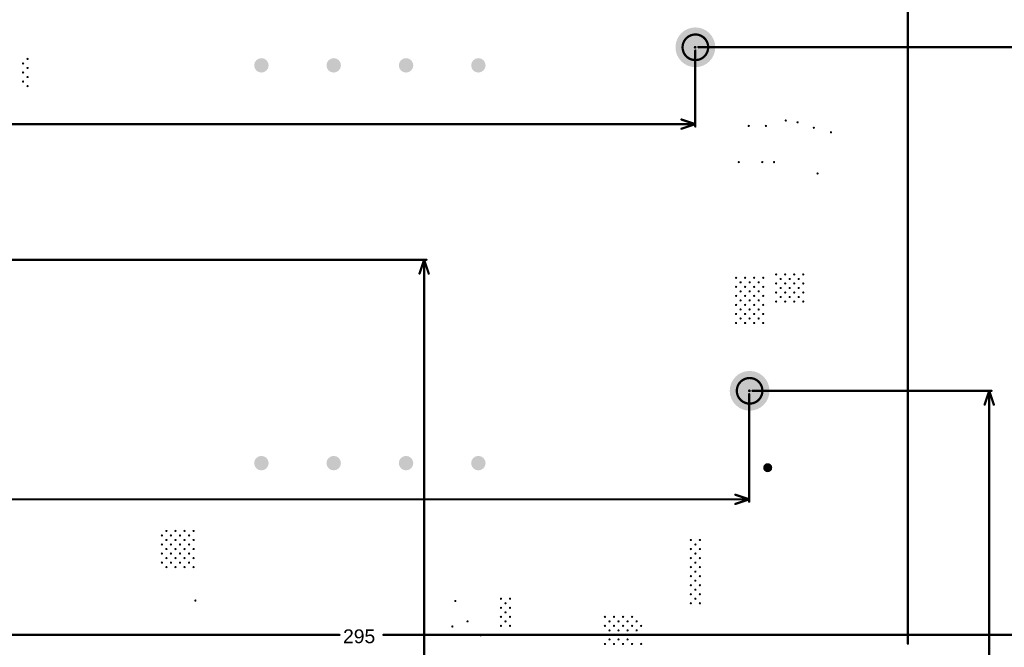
# Model space of a CAD drawing. Header units: inches. Extents: x -0.1 to 14.1, y -0.4 to 13.9.
# Tile 13 of 16: x 4.3 to 8.6, y 5.9 to 8.6. Entities that reach past the tile are written whole.
import ezdxf

# ---------------------------------------------------------------- set-up
doc = ezdxf.new("R2010")
doc.units = ezdxf.units.IN
doc.header["$MEASUREMENT"] = 0
for name, color, linetype in [('Mechanical32', 56, 'Continuous'), ('PadHoleLayer', 156, 'Continuous'), ('ViaHoleLayer', 16, 'Continuous')]:
    doc.layers.add(name, color=color, linetype=linetype)
doc.styles.add('Arial', font='txt', dxfattribs={"height": 0.2})

# ---------------------------------------------------------------- blocks, each defined once
blk = doc.blocks.new('FP_B32774X1305K000_RADIAL_MFG_49')
at = {"layer": 'PadHoleLayer'}
h = blk.add_hatch(color=156, dxfattribs=at)
edge = h.paths.add_edge_path()
edge.add_arc((-0.5413, 0), 0.0197, 0, 360)
h = blk.add_hatch(color=156, dxfattribs=at)
edge = h.paths.add_edge_path()
edge.add_arc((0.5413, 0), 0.0197, 0, 360)
blk = doc.blocks.new('FP_9774030960R_SPACER_MFG_B_535')
at = {"layer": 'PadHoleLayer'}
h = blk.add_hatch(color=156, dxfattribs=at)
edge = h.paths.add_edge_path()
edge.add_arc((0, 0), 0.0866, 0, 360)
blk = doc.blocks.new('FP_9774030960R_SPACER_MFG_B_537')
at = {"layer": 'PadHoleLayer'}
h = blk.add_hatch(color=156, dxfattribs=at)
edge = h.paths.add_edge_path()
edge.add_arc((0, 0), 0.0866, 0, 360)
blk = doc.blocks.new('FP_B181179_V0_D6938_PTH8_MFG_540')
at = {"layer": 'PadHoleLayer'}
h = blk.add_hatch(color=156, dxfattribs=at)
edge = h.paths.add_edge_path()
edge.add_arc((-0.8661, 0.4724), 0.0315, 0, 360)
h = blk.add_hatch(color=156, dxfattribs=at)
edge = h.paths.add_edge_path()
edge.add_arc((0.8661, 0.4724), 0.0315, 0, 360)
h = blk.add_hatch(color=156, dxfattribs=at)
edge = h.paths.add_edge_path()
edge.add_arc((-0.8661, 0.1575), 0.0315, 0, 360)
h = blk.add_hatch(color=156, dxfattribs=at)
edge = h.paths.add_edge_path()
edge.add_arc((0.8661, 0.1575), 0.0315, 0, 360)
h = blk.add_hatch(color=156, dxfattribs=at)
edge = h.paths.add_edge_path()
edge.add_arc((-0.8661, -0.1575), 0.0315, 0, 360)
h = blk.add_hatch(color=156, dxfattribs=at)
edge = h.paths.add_edge_path()
edge.add_arc((0.8661, -0.1575), 0.0315, 0, 360)
h = blk.add_hatch(color=156, dxfattribs=at)
edge = h.paths.add_edge_path()
edge.add_arc((-0.8661, -0.4724), 0.0315, 0, 360)
h = blk.add_hatch(color=156, dxfattribs=at)
edge = h.paths.add_edge_path()
edge.add_arc((0.8661, -0.4724), 0.0315, 0, 360)

msp = doc.modelspace()

# ---------------------------------------------------------------- hatches: boundary and pattern name
at = {"layer": 'ViaHoleLayer'}
h = msp.add_hatch(color=16, dxfattribs=at)
edge = h.paths.add_edge_path()
edge.add_arc((4.3362, 8.4531), 0.005, 0, 360)
h = msp.add_hatch(color=16, dxfattribs=at)
edge = h.paths.add_edge_path()
edge.add_arc((4.3165, 8.4334), 0.005, 0, 360)
h = msp.add_hatch(color=16, dxfattribs=at)
edge = h.paths.add_edge_path()
edge.add_arc((4.3362, 8.4138), 0.005, 0, 360)
h = msp.add_hatch(color=16, dxfattribs=at)
edge = h.paths.add_edge_path()
edge.add_arc((4.3165, 8.3941), 0.005, 0, 360)
h = msp.add_hatch(color=16, dxfattribs=at)
edge = h.paths.add_edge_path()
edge.add_arc((4.3362, 8.3744), 0.005, 0, 360)
h = msp.add_hatch(color=16, dxfattribs=at)
edge = h.paths.add_edge_path()
edge.add_arc((4.3165, 8.3547), 0.005, 0, 360)
h = msp.add_hatch(color=16, dxfattribs=at)
edge = h.paths.add_edge_path()
edge.add_arc((4.3362, 8.335), 0.005, 0, 360)
h = msp.add_hatch(color=16, dxfattribs=at)
edge = h.paths.add_edge_path()
edge.add_arc((7.6378, 8.185), 0.005, 0, 360)
h = msp.add_hatch(color=16, dxfattribs=at)
edge = h.paths.add_edge_path()
edge.add_arc((7.4764, 8.1614), 0.005, 0, 360)
h = msp.add_hatch(color=16, dxfattribs=at)
edge = h.paths.add_edge_path()
edge.add_arc((7.5512, 8.1614), 0.005, 0, 360)
h = msp.add_hatch(color=16, dxfattribs=at)
edge = h.paths.add_edge_path()
edge.add_arc((7.689, 8.1772), 0.005, 0, 360)
h = msp.add_hatch(color=16, dxfattribs=at)
edge = h.paths.add_edge_path()
edge.add_arc((7.7598, 8.1535), 0.005, 0, 360)
h = msp.add_hatch(color=16, dxfattribs=at)
edge = h.paths.add_edge_path()
edge.add_arc((7.8346, 8.1339), 0.005, 0, 360)
h = msp.add_hatch(color=16, dxfattribs=at)
edge = h.paths.add_edge_path()
edge.add_arc((7.4331, 8.0039), 0.005, 0, 360)
h = msp.add_hatch(color=16, dxfattribs=at)
edge = h.paths.add_edge_path()
edge.add_arc((7.5354, 8.0039), 0.005, 0, 360)
h = msp.add_hatch(color=16, dxfattribs=at)
edge = h.paths.add_edge_path()
edge.add_arc((7.5866, 8.0039), 0.005, 0, 360)
h = msp.add_hatch(color=16, dxfattribs=at)
edge = h.paths.add_edge_path()
edge.add_arc((7.7763, 7.9543), 0.005, 0, 360)
h = msp.add_hatch(color=16, dxfattribs=at)
edge = h.paths.add_edge_path()
edge.add_arc((7.4213, 7.5), 0.005, 0, 360)
h = msp.add_hatch(color=16, dxfattribs=at)
edge = h.paths.add_edge_path()
edge.add_arc((7.4606, 7.5), 0.005, 0, 360)
h = msp.add_hatch(color=16, dxfattribs=at)
edge = h.paths.add_edge_path()
edge.add_arc((7.5, 7.5), 0.005, 0, 360)
h = msp.add_hatch(color=16, dxfattribs=at)
edge = h.paths.add_edge_path()
edge.add_arc((7.5394, 7.5), 0.005, 0, 360)
h = msp.add_hatch(color=16, dxfattribs=at)
edge = h.paths.add_edge_path()
edge.add_arc((7.5957, 7.5148), 0.005, 0, 360)
h = msp.add_hatch(color=16, dxfattribs=at)
edge = h.paths.add_edge_path()
edge.add_arc((7.6351, 7.5148), 0.005, 0, 360)
h = msp.add_hatch(color=16, dxfattribs=at)
edge = h.paths.add_edge_path()
edge.add_arc((7.6744, 7.5148), 0.005, 0, 360)
h = msp.add_hatch(color=16, dxfattribs=at)
edge = h.paths.add_edge_path()
edge.add_arc((7.7138, 7.5148), 0.005, 0, 360)
h = msp.add_hatch(color=16, dxfattribs=at)
edge = h.paths.add_edge_path()
edge.add_arc((7.4213, 7.4606), 0.005, 0, 360)
h = msp.add_hatch(color=16, dxfattribs=at)
edge = h.paths.add_edge_path()
edge.add_arc((7.4409, 7.4803), 0.005, 0, 360)
h = msp.add_hatch(color=16, dxfattribs=at)
edge = h.paths.add_edge_path()
edge.add_arc((7.4606, 7.4606), 0.005, 0, 360)
h = msp.add_hatch(color=16, dxfattribs=at)
edge = h.paths.add_edge_path()
edge.add_arc((7.4803, 7.4803), 0.005, 0, 360)
h = msp.add_hatch(color=16, dxfattribs=at)
edge = h.paths.add_edge_path()
edge.add_arc((7.5, 7.4606), 0.005, 0, 360)
h = msp.add_hatch(color=16, dxfattribs=at)
edge = h.paths.add_edge_path()
edge.add_arc((7.5197, 7.4803), 0.005, 0, 360)
h = msp.add_hatch(color=16, dxfattribs=at)
edge = h.paths.add_edge_path()
edge.add_arc((7.5394, 7.4606), 0.005, 0, 360)
h = msp.add_hatch(color=16, dxfattribs=at)
edge = h.paths.add_edge_path()
edge.add_arc((7.5957, 7.4754), 0.005, 0, 360)
h = msp.add_hatch(color=16, dxfattribs=at)
edge = h.paths.add_edge_path()
edge.add_arc((7.6154, 7.4951), 0.005, 0, 360)
h = msp.add_hatch(color=16, dxfattribs=at)
edge = h.paths.add_edge_path()
edge.add_arc((7.6154, 7.4557), 0.005, 0, 360)
h = msp.add_hatch(color=16, dxfattribs=at)
edge = h.paths.add_edge_path()
edge.add_arc((7.6351, 7.4754), 0.005, 0, 360)
h = msp.add_hatch(color=16, dxfattribs=at)
edge = h.paths.add_edge_path()
edge.add_arc((7.6547, 7.4951), 0.005, 0, 360)
h = msp.add_hatch(color=16, dxfattribs=at)
edge = h.paths.add_edge_path()
edge.add_arc((7.6547, 7.4557), 0.005, 0, 360)
h = msp.add_hatch(color=16, dxfattribs=at)
edge = h.paths.add_edge_path()
edge.add_arc((7.6744, 7.4754), 0.005, 0, 360)
h = msp.add_hatch(color=16, dxfattribs=at)
edge = h.paths.add_edge_path()
edge.add_arc((7.6941, 7.4951), 0.005, 0, 360)
h = msp.add_hatch(color=16, dxfattribs=at)
edge = h.paths.add_edge_path()
edge.add_arc((7.6941, 7.4557), 0.005, 0, 360)
h = msp.add_hatch(color=16, dxfattribs=at)
edge = h.paths.add_edge_path()
edge.add_arc((7.7138, 7.4754), 0.005, 0, 360)
h = msp.add_hatch(color=16, dxfattribs=at)
edge = h.paths.add_edge_path()
edge.add_arc((7.4213, 7.4213), 0.005, 0, 360)
h = msp.add_hatch(color=16, dxfattribs=at)
edge = h.paths.add_edge_path()
edge.add_arc((7.4409, 7.4409), 0.005, 0, 360)
h = msp.add_hatch(color=16, dxfattribs=at)
edge = h.paths.add_edge_path()
edge.add_arc((7.4606, 7.4213), 0.005, 0, 360)
h = msp.add_hatch(color=16, dxfattribs=at)
edge = h.paths.add_edge_path()
edge.add_arc((7.4803, 7.4409), 0.005, 0, 360)
h = msp.add_hatch(color=16, dxfattribs=at)
edge = h.paths.add_edge_path()
edge.add_arc((7.5, 7.4213), 0.005, 0, 360)
h = msp.add_hatch(color=16, dxfattribs=at)
edge = h.paths.add_edge_path()
edge.add_arc((7.5197, 7.4409), 0.005, 0, 360)
h = msp.add_hatch(color=16, dxfattribs=at)
edge = h.paths.add_edge_path()
edge.add_arc((7.5394, 7.4213), 0.005, 0, 360)
h = msp.add_hatch(color=16, dxfattribs=at)
edge = h.paths.add_edge_path()
edge.add_arc((7.5957, 7.436), 0.005, 0, 360)
h = msp.add_hatch(color=16, dxfattribs=at)
edge = h.paths.add_edge_path()
edge.add_arc((7.6154, 7.4163), 0.005, 0, 360)
h = msp.add_hatch(color=16, dxfattribs=at)
edge = h.paths.add_edge_path()
edge.add_arc((7.6351, 7.436), 0.005, 0, 360)
h = msp.add_hatch(color=16, dxfattribs=at)
edge = h.paths.add_edge_path()
edge.add_arc((7.6547, 7.4163), 0.005, 0, 360)
h = msp.add_hatch(color=16, dxfattribs=at)
edge = h.paths.add_edge_path()
edge.add_arc((7.6744, 7.436), 0.005, 0, 360)
h = msp.add_hatch(color=16, dxfattribs=at)
edge = h.paths.add_edge_path()
edge.add_arc((7.6941, 7.4163), 0.005, 0, 360)
h = msp.add_hatch(color=16, dxfattribs=at)
edge = h.paths.add_edge_path()
edge.add_arc((7.7138, 7.436), 0.005, 0, 360)
h = msp.add_hatch(color=16, dxfattribs=at)
edge = h.paths.add_edge_path()
edge.add_arc((7.4213, 7.3819), 0.005, 0, 360)
h = msp.add_hatch(color=16, dxfattribs=at)
edge = h.paths.add_edge_path()
edge.add_arc((7.4409, 7.4016), 0.005, 0, 360)
h = msp.add_hatch(color=16, dxfattribs=at)
edge = h.paths.add_edge_path()
edge.add_arc((7.4606, 7.3819), 0.005, 0, 360)
h = msp.add_hatch(color=16, dxfattribs=at)
edge = h.paths.add_edge_path()
edge.add_arc((7.4803, 7.4016), 0.005, 0, 360)
h = msp.add_hatch(color=16, dxfattribs=at)
edge = h.paths.add_edge_path()
edge.add_arc((7.5, 7.3819), 0.005, 0, 360)
h = msp.add_hatch(color=16, dxfattribs=at)
edge = h.paths.add_edge_path()
edge.add_arc((7.5197, 7.4016), 0.005, 0, 360)
h = msp.add_hatch(color=16, dxfattribs=at)
edge = h.paths.add_edge_path()
edge.add_arc((7.5394, 7.3819), 0.005, 0, 360)
h = msp.add_hatch(color=16, dxfattribs=at)
edge = h.paths.add_edge_path()
edge.add_arc((7.5957, 7.3967), 0.005, 0, 360)
h = msp.add_hatch(color=16, dxfattribs=at)
edge = h.paths.add_edge_path()
edge.add_arc((7.6351, 7.3967), 0.005, 0, 360)
h = msp.add_hatch(color=16, dxfattribs=at)
edge = h.paths.add_edge_path()
edge.add_arc((7.6744, 7.3967), 0.005, 0, 360)
h = msp.add_hatch(color=16, dxfattribs=at)
edge = h.paths.add_edge_path()
edge.add_arc((7.7138, 7.3967), 0.005, 0, 360)
h = msp.add_hatch(color=16, dxfattribs=at)
edge = h.paths.add_edge_path()
edge.add_arc((7.4213, 7.3425), 0.005, 0, 360)
h = msp.add_hatch(color=16, dxfattribs=at)
edge = h.paths.add_edge_path()
edge.add_arc((7.4409, 7.3622), 0.005, 0, 360)
h = msp.add_hatch(color=16, dxfattribs=at)
edge = h.paths.add_edge_path()
edge.add_arc((7.4606, 7.3425), 0.005, 0, 360)
h = msp.add_hatch(color=16, dxfattribs=at)
edge = h.paths.add_edge_path()
edge.add_arc((7.4803, 7.3622), 0.005, 0, 360)
h = msp.add_hatch(color=16, dxfattribs=at)
edge = h.paths.add_edge_path()
edge.add_arc((7.5, 7.3425), 0.005, 0, 360)
h = msp.add_hatch(color=16, dxfattribs=at)
edge = h.paths.add_edge_path()
edge.add_arc((7.5197, 7.3622), 0.005, 0, 360)
h = msp.add_hatch(color=16, dxfattribs=at)
edge = h.paths.add_edge_path()
edge.add_arc((7.5394, 7.3425), 0.005, 0, 360)
h = msp.add_hatch(color=16, dxfattribs=at)
edge = h.paths.add_edge_path()
edge.add_arc((7.4213, 7.3032), 0.005, 0, 360)
h = msp.add_hatch(color=16, dxfattribs=at)
edge = h.paths.add_edge_path()
edge.add_arc((7.4409, 7.3228), 0.005, 0, 360)
h = msp.add_hatch(color=16, dxfattribs=at)
edge = h.paths.add_edge_path()
edge.add_arc((7.4606, 7.3032), 0.005, 0, 360)
h = msp.add_hatch(color=16, dxfattribs=at)
edge = h.paths.add_edge_path()
edge.add_arc((7.4803, 7.3228), 0.005, 0, 360)
h = msp.add_hatch(color=16, dxfattribs=at)
edge = h.paths.add_edge_path()
edge.add_arc((7.5, 7.3032), 0.005, 0, 360)
h = msp.add_hatch(color=16, dxfattribs=at)
edge = h.paths.add_edge_path()
edge.add_arc((7.5197, 7.3228), 0.005, 0, 360)
h = msp.add_hatch(color=16, dxfattribs=at)
edge = h.paths.add_edge_path()
edge.add_arc((7.5394, 7.3032), 0.005, 0, 360)
h = msp.add_hatch(color=16, dxfattribs=at)
edge = h.paths.add_edge_path()
edge.add_arc((4.9409, 6.3976), 0.005, 0, 360)
h = msp.add_hatch(color=16, dxfattribs=at)
edge = h.paths.add_edge_path()
edge.add_arc((4.9803, 6.3976), 0.005, 0, 360)
h = msp.add_hatch(color=16, dxfattribs=at)
edge = h.paths.add_edge_path()
edge.add_arc((5.0197, 6.3976), 0.005, 0, 360)
h = msp.add_hatch(color=16, dxfattribs=at)
edge = h.paths.add_edge_path()
edge.add_arc((5.0591, 6.3976), 0.005, 0, 360)
h = msp.add_hatch(color=16, dxfattribs=at)
edge = h.paths.add_edge_path()
edge.add_arc((4.9213, 6.378), 0.005, 0, 360)
h = msp.add_hatch(color=16, dxfattribs=at)
edge = h.paths.add_edge_path()
edge.add_arc((4.9409, 6.3583), 0.005, 0, 360)
h = msp.add_hatch(color=16, dxfattribs=at)
edge = h.paths.add_edge_path()
edge.add_arc((4.9606, 6.378), 0.005, 0, 360)
h = msp.add_hatch(color=16, dxfattribs=at)
edge = h.paths.add_edge_path()
edge.add_arc((4.9803, 6.3583), 0.005, 0, 360)
h = msp.add_hatch(color=16, dxfattribs=at)
edge = h.paths.add_edge_path()
edge.add_arc((5, 6.378), 0.005, 0, 360)
h = msp.add_hatch(color=16, dxfattribs=at)
edge = h.paths.add_edge_path()
edge.add_arc((5.0197, 6.3583), 0.005, 0, 360)
h = msp.add_hatch(color=16, dxfattribs=at)
edge = h.paths.add_edge_path()
edge.add_arc((5.0394, 6.378), 0.005, 0, 360)
h = msp.add_hatch(color=16, dxfattribs=at)
edge = h.paths.add_edge_path()
edge.add_arc((5.0591, 6.3583), 0.005, 0, 360)
h = msp.add_hatch(color=16, dxfattribs=at)
edge = h.paths.add_edge_path()
edge.add_arc((7.2244, 6.3583), 0.005, 0, 360)
h = msp.add_hatch(color=16, dxfattribs=at)
edge = h.paths.add_edge_path()
edge.add_arc((7.2638, 6.3583), 0.005, 0, 360)
h = msp.add_hatch(color=16, dxfattribs=at)
edge = h.paths.add_edge_path()
edge.add_arc((4.9213, 6.3386), 0.005, 0, 360)
h = msp.add_hatch(color=16, dxfattribs=at)
edge = h.paths.add_edge_path()
edge.add_arc((4.9213, 6.2992), 0.005, 0, 360)
h = msp.add_hatch(color=16, dxfattribs=at)
edge = h.paths.add_edge_path()
edge.add_arc((4.9409, 6.3189), 0.005, 0, 360)
h = msp.add_hatch(color=16, dxfattribs=at)
edge = h.paths.add_edge_path()
edge.add_arc((4.9606, 6.3386), 0.005, 0, 360)
h = msp.add_hatch(color=16, dxfattribs=at)
edge = h.paths.add_edge_path()
edge.add_arc((4.9606, 6.2992), 0.005, 0, 360)
h = msp.add_hatch(color=16, dxfattribs=at)
edge = h.paths.add_edge_path()
edge.add_arc((4.9803, 6.3189), 0.005, 0, 360)
h = msp.add_hatch(color=16, dxfattribs=at)
edge = h.paths.add_edge_path()
edge.add_arc((5, 6.3386), 0.005, 0, 360)
h = msp.add_hatch(color=16, dxfattribs=at)
edge = h.paths.add_edge_path()
edge.add_arc((5, 6.2992), 0.005, 0, 360)
h = msp.add_hatch(color=16, dxfattribs=at)
edge = h.paths.add_edge_path()
edge.add_arc((5.0197, 6.3189), 0.005, 0, 360)
h = msp.add_hatch(color=16, dxfattribs=at)
edge = h.paths.add_edge_path()
edge.add_arc((5.0394, 6.3386), 0.005, 0, 360)
h = msp.add_hatch(color=16, dxfattribs=at)
edge = h.paths.add_edge_path()
edge.add_arc((5.0394, 6.2992), 0.005, 0, 360)
h = msp.add_hatch(color=16, dxfattribs=at)
edge = h.paths.add_edge_path()
edge.add_arc((5.0591, 6.3189), 0.005, 0, 360)
h = msp.add_hatch(color=16, dxfattribs=at)
edge = h.paths.add_edge_path()
edge.add_arc((7.2244, 6.3189), 0.005, 0, 360)
h = msp.add_hatch(color=16, dxfattribs=at)
edge = h.paths.add_edge_path()
edge.add_arc((7.2441, 6.3386), 0.005, 0, 360)
h = msp.add_hatch(color=16, dxfattribs=at)
edge = h.paths.add_edge_path()
edge.add_arc((7.2441, 6.2992), 0.005, 0, 360)
h = msp.add_hatch(color=16, dxfattribs=at)
edge = h.paths.add_edge_path()
edge.add_arc((7.2638, 6.3189), 0.005, 0, 360)
h = msp.add_hatch(color=16, dxfattribs=at)
edge = h.paths.add_edge_path()
edge.add_arc((4.9213, 6.2598), 0.005, 0, 360)
h = msp.add_hatch(color=16, dxfattribs=at)
edge = h.paths.add_edge_path()
edge.add_arc((4.9409, 6.2795), 0.005, 0, 360)
h = msp.add_hatch(color=16, dxfattribs=at)
edge = h.paths.add_edge_path()
edge.add_arc((4.9606, 6.2598), 0.005, 0, 360)
h = msp.add_hatch(color=16, dxfattribs=at)
edge = h.paths.add_edge_path()
edge.add_arc((4.9803, 6.2795), 0.005, 0, 360)
h = msp.add_hatch(color=16, dxfattribs=at)
edge = h.paths.add_edge_path()
edge.add_arc((5, 6.2598), 0.005, 0, 360)
h = msp.add_hatch(color=16, dxfattribs=at)
edge = h.paths.add_edge_path()
edge.add_arc((5.0197, 6.2795), 0.005, 0, 360)
h = msp.add_hatch(color=16, dxfattribs=at)
edge = h.paths.add_edge_path()
edge.add_arc((5.0394, 6.2598), 0.005, 0, 360)
h = msp.add_hatch(color=16, dxfattribs=at)
edge = h.paths.add_edge_path()
edge.add_arc((5.0591, 6.2795), 0.005, 0, 360)
h = msp.add_hatch(color=16, dxfattribs=at)
edge = h.paths.add_edge_path()
edge.add_arc((7.2244, 6.2795), 0.005, 0, 360)
h = msp.add_hatch(color=16, dxfattribs=at)
edge = h.paths.add_edge_path()
edge.add_arc((7.2441, 6.2598), 0.005, 0, 360)
h = msp.add_hatch(color=16, dxfattribs=at)
edge = h.paths.add_edge_path()
edge.add_arc((7.2638, 6.2795), 0.005, 0, 360)
h = msp.add_hatch(color=16, dxfattribs=at)
edge = h.paths.add_edge_path()
edge.add_arc((4.9409, 6.2402), 0.005, 0, 360)
h = msp.add_hatch(color=16, dxfattribs=at)
edge = h.paths.add_edge_path()
edge.add_arc((4.9803, 6.2402), 0.005, 0, 360)
h = msp.add_hatch(color=16, dxfattribs=at)
edge = h.paths.add_edge_path()
edge.add_arc((5.0197, 6.2402), 0.005, 0, 360)
h = msp.add_hatch(color=16, dxfattribs=at)
edge = h.paths.add_edge_path()
edge.add_arc((5.0591, 6.2402), 0.005, 0, 360)
h = msp.add_hatch(color=16, dxfattribs=at)
edge = h.paths.add_edge_path()
edge.add_arc((7.2244, 6.2402), 0.005, 0, 360)
h = msp.add_hatch(color=16, dxfattribs=at)
edge = h.paths.add_edge_path()
edge.add_arc((7.2441, 6.2205), 0.005, 0, 360)
h = msp.add_hatch(color=16, dxfattribs=at)
edge = h.paths.add_edge_path()
edge.add_arc((7.2638, 6.2402), 0.005, 0, 360)
h = msp.add_hatch(color=16, dxfattribs=at)
edge = h.paths.add_edge_path()
edge.add_arc((7.2244, 6.2008), 0.005, 0, 360)
h = msp.add_hatch(color=16, dxfattribs=at)
edge = h.paths.add_edge_path()
edge.add_arc((7.2441, 6.1811), 0.005, 0, 360)
h = msp.add_hatch(color=16, dxfattribs=at)
edge = h.paths.add_edge_path()
edge.add_arc((7.2638, 6.2008), 0.005, 0, 360)
h = msp.add_hatch(color=16, dxfattribs=at)
edge = h.paths.add_edge_path()
edge.add_arc((7.2244, 6.1614), 0.005, 0, 360)
h = msp.add_hatch(color=16, dxfattribs=at)
edge = h.paths.add_edge_path()
edge.add_arc((7.2441, 6.1417), 0.005, 0, 360)
h = msp.add_hatch(color=16, dxfattribs=at)
edge = h.paths.add_edge_path()
edge.add_arc((7.2638, 6.1614), 0.005, 0, 360)
h = msp.add_hatch(color=16, dxfattribs=at)
edge = h.paths.add_edge_path()
edge.add_arc((5.0669, 6.0945), 0.005, 0, 360)
h = msp.add_hatch(color=16, dxfattribs=at)
edge = h.paths.add_edge_path()
edge.add_arc((6.1988, 6.0925), 0.005, 0, 360)
h = msp.add_hatch(color=16, dxfattribs=at)
edge = h.paths.add_edge_path()
edge.add_arc((6.3976, 6.1024), 0.005, 0, 360)
h = msp.add_hatch(color=16, dxfattribs=at)
edge = h.paths.add_edge_path()
edge.add_arc((6.437, 6.1024), 0.005, 0, 360)
h = msp.add_hatch(color=16, dxfattribs=at)
edge = h.paths.add_edge_path()
edge.add_arc((7.2244, 6.122), 0.005, 0, 360)
h = msp.add_hatch(color=16, dxfattribs=at)
edge = h.paths.add_edge_path()
edge.add_arc((7.2441, 6.1024), 0.005, 0, 360)
h = msp.add_hatch(color=16, dxfattribs=at)
edge = h.paths.add_edge_path()
edge.add_arc((7.2638, 6.122), 0.005, 0, 360)
h = msp.add_hatch(color=16, dxfattribs=at)
edge = h.paths.add_edge_path()
edge.add_arc((6.3976, 6.063), 0.005, 0, 360)
h = msp.add_hatch(color=16, dxfattribs=at)
edge = h.paths.add_edge_path()
edge.add_arc((6.4173, 6.0827), 0.005, 0, 360)
h = msp.add_hatch(color=16, dxfattribs=at)
edge = h.paths.add_edge_path()
edge.add_arc((6.4173, 6.0433), 0.005, 0, 360)
h = msp.add_hatch(color=16, dxfattribs=at)
edge = h.paths.add_edge_path()
edge.add_arc((6.437, 6.063), 0.005, 0, 360)
h = msp.add_hatch(color=16, dxfattribs=at)
edge = h.paths.add_edge_path()
edge.add_arc((7.2244, 6.0827), 0.005, 0, 360)
h = msp.add_hatch(color=16, dxfattribs=at)
edge = h.paths.add_edge_path()
edge.add_arc((7.2638, 6.0827), 0.005, 0, 360)
h = msp.add_hatch(color=16, dxfattribs=at)
edge = h.paths.add_edge_path()
edge.add_arc((6.252, 6.0039), 0.005, 0, 360)
h = msp.add_hatch(color=16, dxfattribs=at)
edge = h.paths.add_edge_path()
edge.add_arc((6.3976, 6.0236), 0.005, 0, 360)
h = msp.add_hatch(color=16, dxfattribs=at)
edge = h.paths.add_edge_path()
edge.add_arc((6.4173, 6.0039), 0.005, 0, 360)
h = msp.add_hatch(color=16, dxfattribs=at)
edge = h.paths.add_edge_path()
edge.add_arc((6.437, 6.0236), 0.005, 0, 360)
h = msp.add_hatch(color=16, dxfattribs=at)
edge = h.paths.add_edge_path()
edge.add_arc((6.8504, 6.0236), 0.005, 0, 360)
h = msp.add_hatch(color=16, dxfattribs=at)
edge = h.paths.add_edge_path()
edge.add_arc((6.8701, 6.0039), 0.005, 0, 360)
h = msp.add_hatch(color=16, dxfattribs=at)
edge = h.paths.add_edge_path()
edge.add_arc((6.8898, 6.0236), 0.005, 0, 360)
h = msp.add_hatch(color=16, dxfattribs=at)
edge = h.paths.add_edge_path()
edge.add_arc((6.9094, 6.0039), 0.005, 0, 360)
h = msp.add_hatch(color=16, dxfattribs=at)
edge = h.paths.add_edge_path()
edge.add_arc((6.9291, 6.0236), 0.005, 0, 360)
h = msp.add_hatch(color=16, dxfattribs=at)
edge = h.paths.add_edge_path()
edge.add_arc((6.9488, 6.0039), 0.005, 0, 360)
h = msp.add_hatch(color=16, dxfattribs=at)
edge = h.paths.add_edge_path()
edge.add_arc((6.9685, 6.0236), 0.005, 0, 360)
h = msp.add_hatch(color=16, dxfattribs=at)
edge = h.paths.add_edge_path()
edge.add_arc((6.9882, 6.0039), 0.005, 0, 360)
h = msp.add_hatch(color=16, dxfattribs=at)
edge = h.paths.add_edge_path()
edge.add_arc((6.1858, 5.9813), 0.005, 0, 360)
h = msp.add_hatch(color=16, dxfattribs=at)
edge = h.paths.add_edge_path()
edge.add_arc((6.3976, 5.9843), 0.005, 0, 360)
h = msp.add_hatch(color=16, dxfattribs=at)
edge = h.paths.add_edge_path()
edge.add_arc((6.437, 5.9843), 0.005, 0, 360)
h = msp.add_hatch(color=16, dxfattribs=at)
edge = h.paths.add_edge_path()
edge.add_arc((6.8504, 5.9843), 0.005, 0, 360)
h = msp.add_hatch(color=16, dxfattribs=at)
edge = h.paths.add_edge_path()
edge.add_arc((6.8701, 5.9646), 0.005, 0, 360)
h = msp.add_hatch(color=16, dxfattribs=at)
edge = h.paths.add_edge_path()
edge.add_arc((6.8898, 5.9843), 0.005, 0, 360)
h = msp.add_hatch(color=16, dxfattribs=at)
edge = h.paths.add_edge_path()
edge.add_arc((6.9094, 5.9646), 0.005, 0, 360)
h = msp.add_hatch(color=16, dxfattribs=at)
edge = h.paths.add_edge_path()
edge.add_arc((6.9291, 5.9843), 0.005, 0, 360)
h = msp.add_hatch(color=16, dxfattribs=at)
edge = h.paths.add_edge_path()
edge.add_arc((6.9488, 5.9646), 0.005, 0, 360)
h = msp.add_hatch(color=16, dxfattribs=at)
edge = h.paths.add_edge_path()
edge.add_arc((6.9685, 5.9843), 0.005, 0, 360)
h = msp.add_hatch(color=16, dxfattribs=at)
edge = h.paths.add_edge_path()
edge.add_arc((6.9882, 5.9646), 0.005, 0, 360)
h = msp.add_hatch(color=16, dxfattribs=at)
edge = h.paths.add_edge_path()
edge.add_arc((7.0079, 5.9843), 0.005, 0, 360)
h = msp.add_hatch(color=16, dxfattribs=at)
edge = h.paths.add_edge_path()
edge.add_arc((6.3092, 5.9432), 0.005, 0, 360)
h = msp.add_hatch(color=16, dxfattribs=at)
edge = h.paths.add_edge_path()
edge.add_arc((6.8504, 5.9449), 0.005, 0, 360)
h = msp.add_hatch(color=16, dxfattribs=at)
edge = h.paths.add_edge_path()
edge.add_arc((6.8701, 5.9252), 0.005, 0, 360)
h = msp.add_hatch(color=16, dxfattribs=at)
edge = h.paths.add_edge_path()
edge.add_arc((6.8898, 5.9449), 0.005, 0, 360)
h = msp.add_hatch(color=16, dxfattribs=at)
edge = h.paths.add_edge_path()
edge.add_arc((6.9094, 5.9252), 0.005, 0, 360)
h = msp.add_hatch(color=16, dxfattribs=at)
edge = h.paths.add_edge_path()
edge.add_arc((6.9291, 5.9449), 0.005, 0, 360)
h = msp.add_hatch(color=16, dxfattribs=at)
edge = h.paths.add_edge_path()
edge.add_arc((6.9488, 5.9252), 0.005, 0, 360)
h = msp.add_hatch(color=16, dxfattribs=at)
edge = h.paths.add_edge_path()
edge.add_arc((6.9685, 5.9449), 0.005, 0, 360)
h = msp.add_hatch(color=16, dxfattribs=at)
edge = h.paths.add_edge_path()
edge.add_arc((7.0079, 5.9449), 0.005, 0, 360)
h = msp.add_hatch(color=16, dxfattribs=at)
edge = h.paths.add_edge_path()
edge.add_arc((6.8504, 5.9055), 0.005, 0, 360)
h = msp.add_hatch(color=16, dxfattribs=at)
edge = h.paths.add_edge_path()
edge.add_arc((6.8898, 5.9055), 0.005, 0, 360)
h = msp.add_hatch(color=16, dxfattribs=at)
edge = h.paths.add_edge_path()
edge.add_arc((6.9291, 5.9055), 0.005, 0, 360)
h = msp.add_hatch(color=16, dxfattribs=at)
edge = h.paths.add_edge_path()
edge.add_arc((6.9685, 5.9055), 0.005, 0, 360)
h = msp.add_hatch(color=16, dxfattribs=at)
edge = h.paths.add_edge_path()
edge.add_arc((7.0079, 5.9055), 0.005, 0, 360)

# ---------------------------------------------------------------- linework, layer by layer
at = {"layer": 'Mechanical32'}
for points in [[(8.1693, 5.9071, 0.01, 0.01, 0), (8.1693, 11.6543, 0.01, 0.01, 0)], [(7.2438, 8.1593, 0.01, 0.01, 0), (7.2438, 8.4897, 0.01, 0.01, 0)], [(7.2573, 8.5046, 0.01, 0.01, 0), (9.321, 8.5046, 0.01, 0.01, 0)], [(7.1838, 8.1893, 0.01, 0.01, 0), (7.2438, 8.1693, 0.01, 0.01, 0)], [(3.6969, 8.1693, 0.01, 0.01, 0), (7.2438, 8.1693, 0.01, 0.01, 0)], [(7.1838, 8.1493, 0.01, 0.01, 0), (7.2438, 8.1693, 0.01, 0.01, 0)], [(4.1685, 7.5787, 0.01, 0.01, 0), (6.073, 7.5787, 0.01, 0.01, 0)], [(6.043, 7.5187, 0.01, 0.01, 0), (6.063, 7.5787, 0.01, 0.01, 0)], [(6.063, 7.5787, 0.01, 0.01, 0), (6.083, 7.5187, 0.01, 0.01, 0)], [(6.063, 3.8643, 0.01, 0.01, 0), (6.063, 7.5787, 0.01, 0.01, 0)], [(7.4783, 6.5254, 0.01, 0.01, 0), (7.4783, 6.993, 0.01, 0.01, 0)], [(7.4932, 7.0079, 0.01, 0.01, 0), (8.5336, 7.0079, 0.01, 0.01, 0)], [(8.5036, 6.9479, 0.01, 0.01, 0), (8.5236, 7.0079, 0.01, 0.01, 0)], [(8.5236, 7.0079, 0.01, 0.01, 0), (8.5436, 6.9479, 0.01, 0.01, 0)], [(8.5236, 3.5789, 0.01, 0.01, 0), (8.5236, 7.0079, 0.01, 0.01, 0)], [(7.4183, 6.5554, 0.01, 0.01, 0), (7.4783, 6.5354, 0.01, 0.01, 0)], [(3.8141, 6.5354, 0.01, 0.01, 0), (7.4783, 6.5354, 0.01, 0.01, 0)], [(7.4183, 6.5154, 0.01, 0.01, 0), (7.4783, 6.5354, 0.01, 0.01, 0)], [(0, 5.9449, 0.01, 0.01, 0), (5.6941, 5.9449, 0.01, 0.01, 0)], [(5.8861, 5.9449, 0.01, 0.01, 0), (11.6122, 5.9449, 0.01, 0.01, 0)]]:
    msp.add_lwpolyline(points, format="xyseb", dxfattribs=at)
for points in [[(7.2998, 8.5039, 0.00984, 0.00984, 1), (7.1884, 8.5039, 0.00984, 0.00984, 1)], [(7.186, 8.5039, 0.00492, 0.00492, 1), (7.1909, 8.5039, 0.00492, 0.00492, 1)], [(7.2441, 8.5039, 0.00984, 0.00984, 1), (7.2421, 8.5039, 0.00984, 0.00984, 1)], [(7.2396, 8.5039, 0.00492, 0.00492, 1), (7.2446, 8.5039, 0.00492, 0.00492, 1)], [(7.2413, 8.4897, 0.005, 0.005, 1), (7.2463, 8.4897, 0.005, 0.005, 1)], [(7.2416, 8.5039, 0.00492, 0.00492, 1), (7.2466, 8.5039, 0.00492, 0.00492, 1)], [(7.2548, 8.5046, 0.005, 0.005, 1), (7.2598, 8.5046, 0.005, 0.005, 1)], [(7.2973, 8.5039, 0.00492, 0.00492, 1), (7.3022, 8.5039, 0.00492, 0.00492, 1)], [(7.1813, 8.1893, 0.005, 0.005, 1), (7.1863, 8.1893, 0.005, 0.005, 1)], [(7.1813, 8.1493, 0.005, 0.005, 1), (7.1863, 8.1493, 0.005, 0.005, 1)], [(7.2413, 8.1693, 0.005, 0.005, 1), (7.2463, 8.1693, 0.005, 0.005, 1)], [(7.2413, 8.1693, 0.005, 0.005, 1), (7.2463, 8.1693, 0.005, 0.005, 1)], [(7.2413, 8.1693, 0.005, 0.005, 1), (7.2463, 8.1693, 0.005, 0.005, 1)], [(7.2413, 8.1593, 0.005, 0.005, 1), (7.2463, 8.1593, 0.005, 0.005, 1)], [(6.0605, 7.5787, 0.005, 0.005, 1), (6.0655, 7.5787, 0.005, 0.005, 1)], [(6.0605, 7.5787, 0.005, 0.005, 1), (6.0655, 7.5787, 0.005, 0.005, 1)], [(6.0605, 7.5787, 0.005, 0.005, 1), (6.0655, 7.5787, 0.005, 0.005, 1)], [(6.0705, 7.5787, 0.005, 0.005, 1), (6.0755, 7.5787, 0.005, 0.005, 1)], [(6.0405, 7.5187, 0.005, 0.005, 1), (6.0455, 7.5187, 0.005, 0.005, 1)], [(6.0805, 7.5187, 0.005, 0.005, 1), (6.0855, 7.5187, 0.005, 0.005, 1)], [(7.536, 7.0079, 0.00984, 0.00984, 1), (7.4246, 7.0079, 0.00984, 0.00984, 1)], [(7.4222, 7.0079, 0.00492, 0.00492, 1), (7.4271, 7.0079, 0.00492, 0.00492, 1)], [(7.4758, 6.993, 0.005, 0.005, 1), (7.4808, 6.993, 0.005, 0.005, 1)], [(7.4803, 7.0079, 0.00984, 0.00984, 1), (7.4783, 7.0079, 0.00984, 0.00984, 1)], [(7.4759, 7.0079, 0.00492, 0.00492, 1), (7.4808, 7.0079, 0.00492, 0.00492, 1)], [(7.4779, 7.0079, 0.00492, 0.00492, 1), (7.4828, 7.0079, 0.00492, 0.00492, 1)], [(7.4907, 7.0079, 0.005, 0.005, 1), (7.4957, 7.0079, 0.005, 0.005, 1)], [(7.5335, 7.0079, 0.00492, 0.00492, 1), (7.5385, 7.0079, 0.00492, 0.00492, 1)], [(8.5211, 7.0079, 0.005, 0.005, 1), (8.5261, 7.0079, 0.005, 0.005, 1)], [(8.5211, 7.0079, 0.005, 0.005, 1), (8.5261, 7.0079, 0.005, 0.005, 1)], [(8.5211, 7.0079, 0.005, 0.005, 1), (8.5261, 7.0079, 0.005, 0.005, 1)], [(8.5311, 7.0079, 0.005, 0.005, 1), (8.5361, 7.0079, 0.005, 0.005, 1)], [(8.5011, 6.9479, 0.005, 0.005, 1), (8.5061, 6.9479, 0.005, 0.005, 1)], [(8.5411, 6.9479, 0.005, 0.005, 1), (8.5461, 6.9479, 0.005, 0.005, 1)], [(7.4158, 6.5554, 0.005, 0.005, 1), (7.4208, 6.5554, 0.005, 0.005, 1)], [(7.4158, 6.5154, 0.005, 0.005, 1), (7.4208, 6.5154, 0.005, 0.005, 1)], [(7.4758, 6.5354, 0.005, 0.005, 1), (7.4808, 6.5354, 0.005, 0.005, 1)], [(7.4758, 6.5354, 0.005, 0.005, 1), (7.4808, 6.5354, 0.005, 0.005, 1)], [(7.4758, 6.5354, 0.005, 0.005, 1), (7.4808, 6.5354, 0.005, 0.005, 1)], [(7.4758, 6.5254, 0.005, 0.005, 1), (7.4808, 6.5254, 0.005, 0.005, 1)], [(5.6916, 5.9449, 0.005, 0.005, 1), (5.6966, 5.9449, 0.005, 0.005, 1)], [(5.8836, 5.9449, 0.005, 0.005, 1), (5.8886, 5.9449, 0.005, 0.005, 1)], [(8.1668, 5.9071, 0.005, 0.005, 1), (8.1718, 5.9071, 0.005, 0.005, 1)]]:
    msp.add_lwpolyline(points, format="xyseb", close=True, dxfattribs=at)

# ---------------------------------------------------------------- block references
for name, p, rotation in [('FP_9774030960R_SPACER_MFG_B_535', (7.2441, 8.5039), 180), ('FP_B181179_V0_D6938_PTH8_MFG_540', (5.8268, 7.5591), 90), ('FP_9774030960R_SPACER_MFG_B_537', (7.4803, 7.0079), 180), ('FP_B32774X1305K000_RADIAL_MFG_49', (7.5591, 6.1319), 90)]:
    msp.add_blockref(name, p, dxfattribs=dict(rotation=rotation))

# ---------------------------------------------------------------- texts
at = {"layer": 'Mechanical32', "style": 'Arial'}
msp.add_text('295', height=0.06, dxfattribs=at).set_placement((5.7101, 5.9089))

doc.saveas('drawing.dxf')
